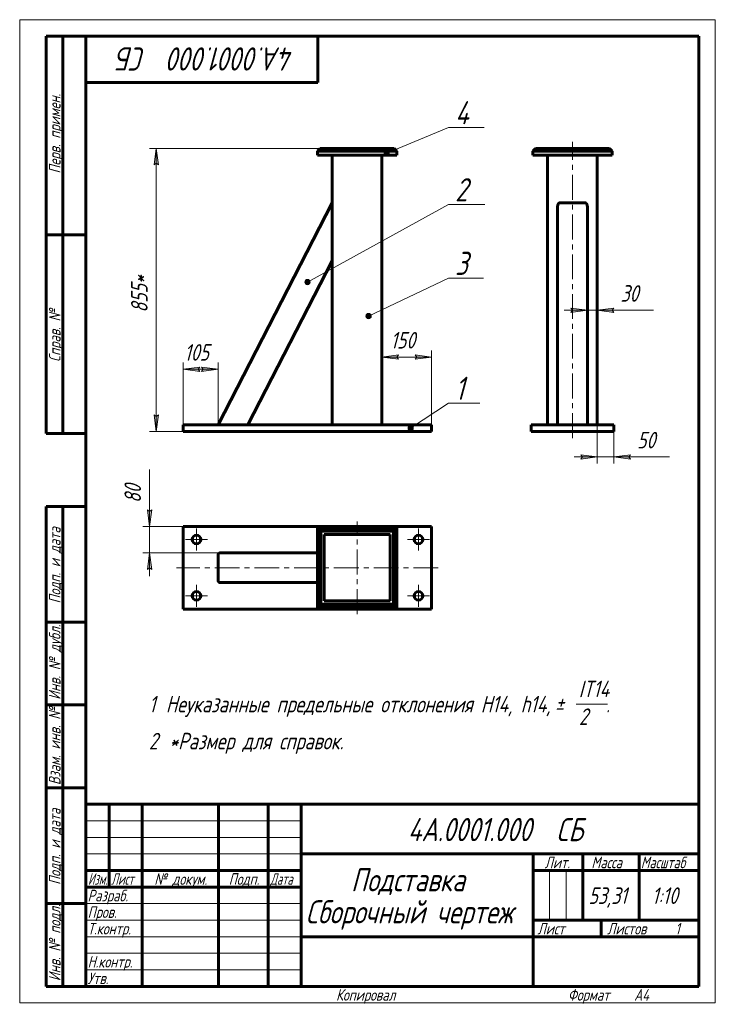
# Model space of a CAD drawing. Header units: millimetres. Extents: x 0 to 210, y 0 to 297.
import ezdxf

# ---------------------------------------------------------------- set-up
doc = ezdxf.new("R2010")
doc.units = ezdxf.units.MM
for name, pattern in [('K5LT_AXLED', [12, 7.5, -1.5, 1.5, -1.5]), ('K5LT_BASIC', [0]), ('K5LT_THIN', [0])]:
    doc.linetypes.add(name, pattern=pattern)
doc.layers.add('Системный слой', color=7, linetype='Continuous')
doc.layers.add('Системный слой (1)', color=7, linetype='Continuous', true_color=0x6c6c6c)
doc.styles.add('KDIMTEXTSTYLE', font='GOST_AU.SHX', dxfattribs={"width": 0.96, "oblique": 15, "height": 5})
doc.styles.add('KTEXTSTYLE', font='GOST_AU.SHX', dxfattribs={"width": 0.96, "height": 5})
doc.dimstyles.new('KDIMSTYLE (0.10)', dxfattribs={"dimtxt": 5, "dimasz": 1, "dimexe": 2, "dimexo": 0, "dimgap": 1, "dimtad": 1, "dimlfac": 10, "dimtxsty": 'KDIMTEXTSTYLE', "dimsah": 1, "dimcen": 0, "dimdle": 1, "dimadec": 0, "dimazin": 0, "dimtfac": 0.667, "dimtmove": 0, "dimatfit": 3, "dimfxl": 1, "dimtvp": 1, "dimtolj": 1, "dimtzin": 0, "dimarcsym": 0})

# ---------------------------------------------------------------- blocks, each defined once
blk = doc.blocks.new('D0')
at = {"layer": 'Системный слой (1)'}
for points in [[(41.21, 253.62), (41.87, 253.12), (41.21, 258.12), (40.56, 253.12)], [(41.21, 172.62), (41.87, 177.62), (41.21, 177.12), (40.56, 177.62)]]:
    blk.add_hatch(color=7, dxfattribs=at).paths.add_polyline_path(points)
at = {"layer": 'Системный слой (1)', "color": 7, "linetype": 'K5LT_THIN', "lineweight": 18}
for p, q in [((90.67, 258.12), (39.21, 258.12)), ((40.56, 253.12), (41.21, 258.12)), ((41.21, 258.12), (41.87, 253.12)), ((41.21, 253.62), (40.56, 253.12)), ((41.87, 253.12), (41.21, 253.62)), ((41.21, 172.62), (40.56, 177.62)), ((40.56, 177.62), (41.21, 177.12)), ((41.21, 177.12), (41.87, 177.62)), ((41.87, 177.62), (41.21, 172.62)), ((49.37, 172.62), (39.21, 172.62))]:
    blk.add_line(p, q, dxfattribs=at)
blk.add_wipeout([(40.21, 208.51), (32.83, 208.51), (32.83, 221.68), (40.21, 221.68)]).dxf.layer = 'Системный слой (1)'
blk.add_line((41.21, 258.12), (41.21, 172.62), dxfattribs=at)
at = {"layer": 'Системный слой (1)', "color": 7, "insert": (33.63, 208.51), "char_height": 5, "attachment_point": 1, "rotation": 90, "style": 'KTEXTSTYLE'}
blk.add_mtext('\\H5.0;\\W1.000;\\Q15;\\Q15;\\W0.965;855*', dxfattribs=at)
blk = doc.blocks.new('KDIMARROW_01')
at = {"layer": 'Системный слой'}
blk.add_hatch(color=0, dxfattribs=at).paths.add_polyline_path([(0, 0), (-5, 0.66), (-4.5, 0), (-5, -0.66)])
at = {"layer": 'Системный слой', "color": 0, "linetype": 'K5LT_THIN', "lineweight": 18}
for p, q in [((-4.5, 0), (-5, 0.66)), ((-5, 0.66), (0, 0)), ((0, 0), (-5, -0.66)), ((-5, -0.66), (-4.5, 0)), ((0, 0), (-1, 0))]:
    blk.add_line(p, q, dxfattribs=at)
blk = doc.blocks.new('D1')
at = {"layer": 'Системный слой (1)', "color": 7, "linetype": 'K5LT_THIN', "lineweight": 18}
for p, q in [((109.37, 174.62), (109.37, 197.08)), ((124.37, 174.62), (124.37, 197.08))]:
    blk.add_line(p, q, dxfattribs=at)
blk.add_wipeout([(111.93, 196.08), (111.93, 203.46), (121.42, 203.46), (121.42, 196.08)]).dxf.layer = 'Системный слой (1)'
at = {"layer": 'Системный слой (1)'}
for points in [[(109.37, 195.08), (114.37, 194.42), (113.87, 195.08), (114.37, 195.74)], [(119.37, 194.42), (124.37, 195.08), (119.37, 195.74), (119.87, 195.08)]]:
    blk.add_hatch(color=7, dxfattribs=at).paths.add_polyline_path(points)
at = {"layer": 'Системный слой (1)', "color": 7, "linetype": 'K5LT_THIN', "lineweight": 18}
for p, q in [((109.37, 195.08), (114.37, 195.74)), ((114.37, 194.42), (109.37, 195.08)), ((124.37, 195.08), (109.37, 195.08)), ((114.37, 195.74), (113.87, 195.08)), ((113.87, 195.08), (114.37, 194.42)), ((119.87, 195.08), (119.37, 195.74)), ((119.37, 195.74), (124.37, 195.08)), ((124.37, 195.08), (119.37, 194.42)), ((119.37, 194.42), (119.87, 195.08))]:
    blk.add_line(p, q, dxfattribs=at)
at = {"layer": 'Системный слой (1)', "color": 7, "insert": (111.93, 202.67), "char_height": 5, "attachment_point": 1, "style": 'KTEXTSTYLE'}
blk.add_mtext('\\H5.0;\\W1.000;\\Q15;\\Q15;\\W0.965;150', dxfattribs=at)
blk = doc.blocks.new('D2')
blk.add_wipeout([(49.68, 192.41), (49.68, 199.79), (59.18, 199.79), (59.18, 192.41)]).dxf.layer = 'Системный слой (1)'
at = {"layer": 'Системный слой (1)'}
for points in [[(49.37, 191.41), (54.37, 190.75), (53.87, 191.41), (54.37, 192.07)], [(54.89, 190.75), (59.89, 191.41), (54.89, 192.07), (55.39, 191.41)]]:
    blk.add_hatch(color=7, dxfattribs=at).paths.add_polyline_path(points)
at = {"layer": 'Системный слой (1)', "color": 7, "linetype": 'K5LT_THIN', "lineweight": 18}
for p, q in [((49.37, 174.62), (49.37, 193.41)), ((59.89, 174.62), (59.89, 193.41)), ((49.37, 191.41), (54.37, 192.07)), ((54.37, 190.75), (49.37, 191.41)), ((49.37, 191.41), (59.89, 191.41)), ((54.37, 192.07), (53.87, 191.41)), ((53.87, 191.41), (54.37, 190.75)), ((55.39, 191.41), (54.89, 192.07)), ((54.89, 192.07), (59.89, 191.41)), ((59.89, 191.41), (54.89, 190.75)), ((54.89, 190.75), (55.39, 191.41))]:
    blk.add_line(p, q, dxfattribs=at)
at = {"layer": 'Системный слой (1)', "color": 7, "insert": (49.68, 199), "char_height": 5, "attachment_point": 1, "style": 'KTEXTSTYLE'}
blk.add_mtext('\\H5.0;\\W1.000;\\Q15;\\Q15;\\W0.965;105', dxfattribs=at)
blk = doc.blocks.new('U0')
at = {"layer": 'Системный слой (1)'}
blk.add_hatch(color=7, dxfattribs=at).paths.add_polyline_path([(110.79, 255.92), (111.14, 256), (111.41, 256.22), (111.57, 256.54), (111.57, 256.9), (111.42, 257.22), (111.14, 257.44), (110.79, 257.52), (110.45, 257.44), (110.17, 257.22), (110.01, 256.9), (110.01, 256.55), (110.16, 256.23), (110.44, 256), (110.78, 255.92)])
at = {"layer": 'Системный слой (1)', "color": 7, "linetype": 'K5LT_THIN', "lineweight": 18}
for q in [(110.79, 256.72), (140.24, 264.4)]:
    blk.add_line((129.43, 264.4), q, dxfattribs=at)
blk.add_arc((110.79, 256.72), 0.8, 269.9999999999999, 269.999994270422, dxfattribs=at)
at = {"layer": 'Системный слой (1)', "color": 7, "insert": (131.43, 272.4), "char_height": 7, "attachment_point": 1, "style": 'KTEXTSTYLE'}
blk.add_mtext('\\H5.0;\\W1.000;\\Q15;\\Q15;\\W0.965;\\H7.00;{\\c16711680;4}', dxfattribs=at)
blk = doc.blocks.new('U1')
at = {"layer": 'Системный слой (1)'}
blk.add_hatch(color=7, dxfattribs=at).paths.add_polyline_path([(105.34, 206.69), (105.69, 206.77), (105.97, 206.99), (106.12, 207.31), (106.12, 207.67), (105.97, 207.99), (105.69, 208.21), (105.35, 208.29), (105, 208.21), (104.72, 207.99), (104.56, 207.67), (104.56, 207.32), (104.71, 207), (104.99, 206.77), (105.34, 206.69)])
at = {"layer": 'Системный слой (1)', "color": 7, "linetype": 'K5LT_THIN', "lineweight": 18}
for q in [(105.34, 207.49), (140.05, 218.89)]:
    blk.add_line((129.43, 218.89), q, dxfattribs=at)
blk.add_arc((105.34, 207.49), 0.8, 269.9999999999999, 269.999994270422, dxfattribs=at)
at = {"layer": 'Системный слой (1)', "color": 7, "insert": (131.43, 226.89), "char_height": 7, "attachment_point": 1, "style": 'KTEXTSTYLE'}
blk.add_mtext('\\H5.0;\\W1.000;\\Q15;\\Q15;\\W0.965;\\H7.00;{\\c16711680;3}', dxfattribs=at)
blk = doc.blocks.new('U2')
at = {"layer": 'Системный слой (1)'}
blk.add_hatch(color=7, dxfattribs=at).paths.add_polyline_path([(86.87, 216.94), (87.22, 217.02), (87.5, 217.24), (87.65, 217.56), (87.65, 217.91), (87.5, 218.23), (87.22, 218.46), (86.88, 218.54), (86.53, 218.46), (86.25, 218.24), (86.09, 217.92), (86.09, 217.57), (86.24, 217.24), (86.52, 217.02), (86.86, 216.94)])
at = {"layer": 'Системный слой (1)', "color": 7, "linetype": 'K5LT_THIN', "lineweight": 18}
for q in [(86.87, 217.74), (140.42, 241.13)]:
    blk.add_line((129.43, 241.13), q, dxfattribs=at)
blk.add_arc((86.87, 217.74), 0.8, 269.9999999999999, 269.999994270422, dxfattribs=at)
at = {"layer": 'Системный слой (1)', "color": 7, "insert": (131.43, 249.13), "char_height": 7, "attachment_point": 1, "style": 'KTEXTSTYLE'}
blk.add_mtext('\\H5.0;\\W1.000;\\Q15;\\Q15;\\W0.965;\\H7.00;{\\c16711680;2}', dxfattribs=at)
blk = doc.blocks.new('U3')
at = {"layer": 'Системный слой (1)'}
blk.add_hatch(color=7, dxfattribs=at).paths.add_polyline_path([(118.03, 172.82), (118.37, 172.9), (118.65, 173.12), (118.81, 173.44), (118.81, 173.8), (118.65, 174.12), (118.38, 174.34), (118.03, 174.42), (117.68, 174.34), (117.4, 174.12), (117.25, 173.8), (117.25, 173.45), (117.4, 173.13), (117.67, 172.9), (118.02, 172.82)])
at = {"layer": 'Системный слой (1)', "color": 7, "linetype": 'K5LT_THIN', "lineweight": 18}
for q in [(118.03, 173.62), (138.94, 181.16)]:
    blk.add_line((129.43, 181.16), q, dxfattribs=at)
blk.add_arc((118.03, 173.62), 0.8, 269.9999999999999, 269.999994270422, dxfattribs=at)
at = {"layer": 'Системный слой (1)', "color": 7, "insert": (131.43, 189.16), "char_height": 7, "attachment_point": 1, "style": 'KTEXTSTYLE'}
blk.add_mtext('\\H5.0;\\W1.000;\\Q15;\\Q15;\\W0.965;\\H7.00;{\\c16711680;1}', dxfattribs=at)
blk = doc.blocks.new('D3')
at = {"layer": 'Системный слой (1)'}
for points in [[(166.38, 208.56), (171.38, 209.22), (166.38, 209.88), (166.88, 209.22)], [(174.38, 209.22), (179.38, 208.56), (178.88, 209.22), (179.38, 209.88)]]:
    blk.add_hatch(color=7, dxfattribs=at).paths.add_polyline_path(points)
at = {"layer": 'Системный слой (1)', "color": 7, "linetype": 'K5LT_THIN', "lineweight": 18}
for p, q in [((171.38, 240.36), (171.38, 207.22)), ((174.38, 174.62), (174.38, 211.22)), ((171.38, 209.22), (164.38, 209.22)), ((171.38, 209.22), (166.38, 209.88)), ((166.38, 209.88), (166.88, 209.22)), ((166.88, 209.22), (166.38, 208.56)), ((166.38, 208.56), (171.38, 209.22)), ((174.38, 209.22), (171.38, 209.22)), ((179.38, 209.88), (174.38, 209.22)), ((174.38, 209.22), (179.38, 208.56)), ((174.38, 209.22), (179.39, 209.22)), ((178.88, 209.22), (179.38, 209.88)), ((179.38, 208.56), (178.88, 209.22))]:
    blk.add_line(p, q, dxfattribs=at)
blk.add_wipeout([(181.39, 210.22), (181.39, 217.6), (188.98, 217.6), (188.98, 210.22)]).dxf.layer = 'Системный слой (1)'
for p, q in [((174.38, 209.22), (181.38, 209.22)), ((179.39, 209.22), (191.3, 209.22))]:
    blk.add_line(p, q, dxfattribs=at)
at = {"layer": 'Системный слой (1)', "color": 7, "insert": (181.39, 216.81), "char_height": 5, "attachment_point": 1, "style": 'KTEXTSTYLE'}
blk.add_mtext('\\H5.0;\\W1.000;\\Q15;\\Q15;\\W0.965;30', dxfattribs=at)
blk = doc.blocks.new('D4')
at = {"layer": 'Системный слой (1)'}
for points in [[(169.38, 164.26), (174.38, 164.92), (169.38, 165.57), (169.88, 164.92)], [(179.38, 164.92), (184.38, 164.26), (183.88, 164.92), (184.38, 165.57)]]:
    blk.add_hatch(color=7, dxfattribs=at).paths.add_polyline_path(points)
at = {"layer": 'Системный слой (1)', "color": 7, "linetype": 'K5LT_THIN', "lineweight": 18}
for p, q in [((174.38, 174.62), (174.38, 162.92)), ((179.38, 172.62), (179.38, 162.92)), ((174.38, 164.92), (167.38, 164.92)), ((174.38, 164.92), (169.38, 165.57)), ((169.38, 165.57), (169.88, 164.92)), ((169.88, 164.92), (169.38, 164.26)), ((169.38, 164.26), (174.38, 164.92)), ((179.38, 164.92), (174.38, 164.92)), ((184.38, 165.57), (179.38, 164.92)), ((179.38, 164.92), (184.38, 164.26)), ((179.38, 164.92), (184.38, 164.92)), ((183.88, 164.92), (184.38, 165.57)), ((184.38, 164.26), (183.88, 164.92))]:
    blk.add_line(p, q, dxfattribs=at)
blk.add_wipeout([(186.38, 165.92), (186.38, 173.3), (193.85, 173.3), (193.85, 165.92)]).dxf.layer = 'Системный слой (1)'
for p, q in [((179.38, 164.92), (186.38, 164.92)), ((184.38, 164.92), (196.16, 164.92))]:
    blk.add_line(p, q, dxfattribs=at)
at = {"layer": 'Системный слой (1)', "color": 7, "insert": (186.38, 172.5), "char_height": 5, "attachment_point": 1, "style": 'KTEXTSTYLE'}
blk.add_mtext('\\H5.0;\\W1.000;\\Q15;\\Q15;\\W0.965;50', dxfattribs=at)
blk = doc.blocks.new('D5')
at = {"layer": 'Системный слой (1)'}
for points in [[(38.56, 148.96), (39.21, 143.96), (39.87, 148.96), (39.21, 148.46)], [(39.21, 131.46), (39.87, 130.96), (39.21, 135.96), (38.56, 130.96)]]:
    blk.add_hatch(color=7, dxfattribs=at).paths.add_polyline_path(points)
at = {"layer": 'Системный слой (1)', "color": 7, "linetype": 'K5LT_THIN', "lineweight": 18}
for p, q in [((39.21, 148.46), (38.56, 148.96)), ((38.56, 148.96), (39.21, 143.96)), ((39.21, 143.96), (39.87, 148.96)), ((39.87, 148.96), (39.21, 148.46)), ((39.21, 143.96), (39.21, 148.96)), ((49.37, 143.96), (37.21, 143.96)), ((39.21, 135.96), (39.21, 143.96)), ((60.56, 135.96), (37.21, 135.96)), ((39.21, 135.96), (38.56, 130.96)), ((39.87, 130.96), (39.21, 135.96)), ((39.21, 135.96), (39.21, 128.96)), ((38.56, 130.96), (39.21, 131.46)), ((39.21, 131.46), (39.87, 130.96))]:
    blk.add_line(p, q, dxfattribs=at)
blk.add_wipeout([(38.21, 151), (30.83, 151), (30.83, 158.84), (38.21, 158.84)]).dxf.layer = 'Системный слой (1)'
for p, q in [((39.21, 149), (39.21, 161.17)), ((39.21, 143.96), (39.21, 150.96))]:
    blk.add_line(p, q, dxfattribs=at)
at = {"layer": 'Системный слой (1)', "color": 7, "insert": (31.63, 151), "char_height": 5, "attachment_point": 1, "rotation": 90, "style": 'KTEXTSTYLE'}
blk.add_mtext('\\H5.0;\\W1.000;\\Q15;\\Q15;\\W0.965;80', dxfattribs=at)
blk = doc.blocks.new('U4')
at = {"layer": 'Системный слой (1)', "color": 30, "linetype": 'K5LT_AXLED', "lineweight": 18, "true_color": 0xff8000}
for q in [(53.37, 143.26), (50.07, 139.96), (53.37, 136.66), (56.67, 139.96)]:
    blk.add_line((53.37, 139.96), q, dxfattribs=at)
blk = doc.blocks.new('U5')
at = {"layer": 'Системный слой (1)', "color": 30, "linetype": 'K5LT_AXLED', "lineweight": 18, "true_color": 0xff8000}
for q in [(120.37, 143.26), (117.07, 139.96), (120.37, 136.66), (123.67, 139.96)]:
    blk.add_line((120.37, 139.96), q, dxfattribs=at)
blk = doc.blocks.new('U6')
at = {"layer": 'Системный слой (1)', "color": 30, "linetype": 'K5LT_AXLED', "lineweight": 18, "true_color": 0xff8000}
for q in [(53.37, 126.26), (50.07, 122.96), (53.37, 119.66), (56.67, 122.96)]:
    blk.add_line((53.37, 122.96), q, dxfattribs=at)
blk = doc.blocks.new('U7')
at = {"layer": 'Системный слой (1)', "color": 30, "linetype": 'K5LT_AXLED', "lineweight": 18, "true_color": 0xff8000}
for q in [(120.37, 126.26), (117.07, 122.96), (120.37, 119.66), (123.67, 122.96)]:
    blk.add_line((120.37, 122.96), q, dxfattribs=at)
blk = doc.blocks.new('U8')
at = {"color": 7, "linetype": 'K5LT_THIN', "lineweight": 18}
for p, q in [((0, 0), (0, 297)), ((0, 297), (210, 297)), ((210, 297), (210, 0)), ((20, 55), (85, 55)), ((20, 50), (85, 50)), ((20, 45), (85, 45)), ((159.96, 25), (159.96, 40)), ((164.98, 25), (164.98, 40)), ((20, 30), (85, 30)), ((20, 25), (85, 25)), ((20, 20), (85, 20)), ((20, 15), (85, 15)), ((20, 10), (85, 10)), ((210, 0), (0, 0))]:
    blk.add_line(p, q, dxfattribs=at)
at = {"color": 150, "linetype": 'K5LT_BASIC', "lineweight": 60, "true_color": 0x0080ff}
for p, q in [((8, 172), (8, 292)), ((20, 292), (8, 292)), ((13, 172), (13, 292)), ((20, 5), (20, 292)), ((20, 292), (205, 292)), ((90, 292), (90, 278)), ((205, 292), (205, 5)), ((90, 278), (20, 278)), ((20, 232), (8, 232)), ((20, 172), (8, 172)), ((8, 5), (8, 150)), ((20, 150), (8, 150)), ((13, 5), (13, 150)), ((20, 115), (8, 115)), ((20, 90), (8, 90)), ((20, 65), (8, 65)), ((20, 60), (205, 60)), ((20, 5), (20, 60)), ((27, 35), (27, 60)), ((37, 5), (37, 60)), ((60, 5), (60, 60)), ((75, 5), (75, 60)), ((85, 5), (85, 60)), ((85, 45), (205, 45)), ((155, 5), (155, 45)), ((170, 25), (170, 45)), ((187, 25), (187, 45)), ((20, 40), (85, 40)), ((155, 40), (170, 40)), ((170, 40), (205, 40)), ((20, 35), (85, 35)), ((20, 30), (8, 30)), ((155, 25), (205, 25)), ((175.57, 20), (175.57, 25)), ((85, 20), (155, 20)), ((155, 20), (205, 20)), ((20, 5), (8, 5)), ((205, 5), (20, 5))]:
    blk.add_line(p, q, dxfattribs=at)
at = {"color": 7, "attachment_point": 1, "style": 'KTEXTSTYLE'}
for s, insert, char_height, rotation in [('\\H5.0;\\W1.000;\\Q15;\\Q15;\\W0.965;\\H7.00;СБ', (38.03, 281.64), 7, 180), ('\\H5.0;\\W1.000;\\Q15;\\Q15;\\W0.965;\\H7.00;4А.0001.000', (82.85, 281.64), 7, 180), ('\\H5.0;\\W1.000;\\Q15;\\Q15;\\W0.965;\\H3.50;Перв. примен.', (8.82, 250.52), 3.5, 90), ('\\H5.0;\\W1.000;\\Q15;\\Q15;\\W0.965;\\H7.00; ', (40.99, 281.64), 7, 180), ('\\H5.0;\\W1.000;\\Q15;\\Q15;\\W0.965;\\H3.50;Справ. №', (8.82, 193.63), 3.5, 90), ('\\H5.0;\\W1.000;\\Q15;\\Q15;\\W0.965;\\H3.50;Подп. и дата', (8.82, 120.66), 3.5, 90), ('\\H5.0;\\W1.000;\\Q15;\\Q15;\\W0.965;\\H3.50;Инв. № дубл.', (8.82, 91.57), 3.5, 90), ('\\H5.0;\\W1.000;\\Q15;\\Q15;\\W0.965;\\H3.50;Взам. инв. №', (8.82, 65.8), 3.5, 90), ('\\H5.0;\\W1.000;\\Q15;\\Q15;\\W0.965;\\H3.50;Подп. и дата', (8.82, 35.66), 3.5, 90), ('\\H5.0;\\W1.000;\\Q15;\\Q15;\\W0.965;\\H3.50;Инв. № подл.', (8.82, 6.57), 3.5, 90)]:
    blk.add_mtext(s, dxfattribs=dict(at, insert=insert, char_height=char_height, rotation=rotation))
for s, insert, char_height in [('\\H5.0;\\W1.000;\\Q15;\\Q15;\\W0.965;\\H7.00;4А.0001.000', (117.15, 55.86), 7), ('\\H5.0;\\W1.000;\\Q15;\\Q15;\\W0.965;\\H7.00; ', (159.01, 55.86), 7), ('\\H5.0;\\W1.000;\\Q15;\\Q15;\\W0.965;\\H7.00;СБ', (161.97, 55.86), 7), ('\\H5.0;\\W1.000;\\Q15;\\Q15;\\W0.965;\\H3.50;Лит.', (158.47, 44.18), 3.5), ('\\H5.0;\\W1.000;\\Q15;\\Q15;\\W0.965;\\H3.50;Масса', (172.58, 44.18), 3.5), ('\\H5.0;\\W1.000;\\Q15;\\Q15;\\W0.930;\\H3.50;Масштаб', (187.52, 44.18), 3.5), ('\\H5.0;\\W1.000;\\Q15;\\Q15;\\W0.784;\\H3.50;Изм.', (20.62, 39.18), 3.5), ('\\H5.0;\\W1.000;\\Q15;\\Q15;\\W0.799;\\H3.50;Лист', (27.61, 39.18), 3.5), ('\\H5.0;\\W1.000;\\Q15;\\Q15;\\W0.965;\\H3.50;№ докум.', (40.63, 39.18), 3.5), ('\\H5.0;\\W1.000;\\Q15;\\Q15;\\W0.965;\\H3.50;Подп.', (63.1, 39.18), 3.5), ('\\H5.0;\\W1.000;\\Q15;\\Q15;\\W0.799;\\H3.50;Дата', (75.61, 39.18), 3.5), ('\\H5.0;\\W1.000;\\Q15;\\Q15;\\W0.965;\\H7.00;Подставка', (100.02, 40.69), 7), ('\\H5.0;\\W1.000;\\Q15;\\Q15;\\W0.965;\\H3.50;Разраб.', (20.5, 34.18), 3.5), ('\\H5.0;\\W1.000;\\Q15;\\Q15;\\W0.965;53,31', (171.7, 34.9), 5), ('\\H5.0;\\W1.000;\\Q15;\\Q15;\\W0.965;{\\c16711680;1:10}', (190.86, 34.9), 5), ('\\H5.0;\\W1.000;\\Q15;\\Q15;\\W0.965;\\H7.00;Сборочный чертеж', (86.31, 31.02), 7), ('\\H5.0;\\W1.000;\\Q15;\\Q15;\\W0.965;\\H3.50;Пров.', (20.5, 29.18), 3.5), ('\\H5.0;\\W1.000;\\Q15;\\Q15;\\W0.965;\\H3.50;Т.контр.', (20.5, 24.18), 3.5), ('\\H5.0;\\W1.000;\\Q15;\\Q15;\\W0.965;\\H3.50;Лист', (156.32, 24.18), 3.5), ('\\H5.0;\\W1.000;\\Q15;\\Q15;\\W0.965;\\H3.50;Листов', (177.36, 24.18), 3.5), ('\\H5.0;\\W1.000;\\Q15;\\Q15;\\W0.965;\\H3.50;1', (197.91, 24.18), 3.5), ('\\H5.0;\\W1.000;\\Q15;\\Q15;\\W0.965;\\H3.50;Н.контр.', (20.5, 14.18), 3.5), ('\\H5.0;\\W1.000;\\Q15;\\Q15;\\W0.965;\\H3.50;Утв.', (20.5, 9.18), 3.5), ('\\H5.0;\\W1.000;\\Q15;\\Q15;\\W0.965;\\H3.50;Копировал', (95.5, 4.18), 3.5), ('\\H5.0;\\W1.000;\\Q15;\\Q15;\\W0.965;\\H3.50;Формат', (165.5, 4.18), 3.5), ('\\H5.0;\\W1.000;\\Q15;\\Q15;\\W0.965;\\H3.50;A4', (185.5, 4.18), 3.5)]:
    blk.add_mtext(s, dxfattribs=dict(at, insert=insert, char_height=char_height))
blk = doc.blocks.new('U9')
at = {"color": 7, "linetype": 'K5LT_THIN', "lineweight": 18}
blk.add_line((168.03, 90.26), (177.42, 90.26), dxfattribs=at)
at = {"color": 7, "char_height": 5, "attachment_point": 1, "style": 'KTEXTSTYLE'}
for s, insert in [('\\H5.0;\\W1.000;\\Q15;\\Q15;\\W0.965;IT14', (168.79, 97.35)), ('\\H5.0;\\W1.000;\\Q15;\\Q15;\\W0.965;1', (39, 92.76)), ('\\H5.0;\\W1.000;\\Q15;\\Q15;\\W0.965;Неуказанные предельные отклонения H14, h14, ', (44.12, 92.76)), ('\\H5.0;\\W1.000;\\Q15;\\Q15;\\W0.965;±', (161.59, 92.76)), ('\\H5.0;\\W1.000;\\Q15;\\Q15;\\W0.965; ', (164.5, 92.76)), ('\\H5.0;\\W1.000;\\Q15;\\Q15;\\W0.965;2', (168.85, 88.97)), ('\\H5.0;\\W1.000;\\Q15;\\Q15;\\W0.965;.', (177.01, 92.76)), ('\\H5.0;\\W1.000;\\Q15;\\Q15;\\W0.965;2', (39, 81.59)), ('\\H5.0;\\W1.000;\\Q15;\\Q15;\\W0.965;*Размер для справок.', (45.17, 81.59))]:
    blk.add_mtext(s, dxfattribs=dict(at, insert=insert))

msp = doc.modelspace()

# ---------------------------------------------------------------- linework, layer by layer
at = {"layer": 'Системный слой (1)', "color": 150, "linetype": 'K5LT_BASIC', "lineweight": 60, "true_color": 0x0080ff}
for p, q in [((90.6714, 258.1205), (89.8714, 257.3205)), ((113.8714, 257.3205), (89.8714, 257.3205)), ((89.8714, 257.3205), (89.8714, 256.1205)), ((113.8714, 256.1205), (89.8714, 256.1205)), ((90.6714, 258.1205), (113.0714, 258.1205)), ((94.3714, 256.1205), (94.3714, 174.6205)), ((109.3714, 256.1205), (109.3714, 174.6205)), ((113.8714, 257.3205), (113.0714, 258.1205)), ((113.8714, 257.3205), (113.8714, 256.1205)), ((155.6842, 258.1205), (154.8842, 257.3205)), ((178.8842, 257.3205), (154.8842, 257.3205)), ((154.8842, 257.3205), (154.8842, 256.1205)), ((154.8842, 256.1205), (178.8842, 256.1205)), ((155.6842, 258.1205), (178.0842, 258.1205)), ((159.3842, 256.1205), (159.3842, 174.6205)), ((174.3842, 256.1205), (174.3842, 174.6205)), ((178.0842, 258.1205), (178.8842, 257.3205)), ((178.8842, 257.3205), (178.8842, 256.1205)), ((59.8874, 174.6205), (94.3714, 241.6728)), ((170.7842, 241.6728), (162.9842, 241.6728)), ((162.3842, 174.6205), (162.3842, 240.3608)), ((171.3842, 174.6205), (171.3842, 240.3608)), ((68.8833, 174.6205), (94.3714, 224.1806)), ((49.3714, 174.6205), (124.3714, 174.6205)), ((49.3714, 174.6205), (49.3714, 172.6205)), ((49.3714, 172.6205), (124.3714, 172.6205)), ((124.3714, 174.6205), (124.3714, 172.6205)), ((154.3842, 174.6205), (154.3842, 172.6205)), ((154.3842, 174.6205), (179.3842, 174.6205)), ((154.3842, 172.6205), (179.3842, 172.6205)), ((179.3842, 174.6205), (179.3842, 172.6205)), ((124.3714, 143.9615), (49.3714, 143.9615)), ((49.3714, 143.9615), (49.3714, 118.9615)), ((90.6714, 142.6615), (89.8714, 143.4615)), ((89.8714, 119.4615), (89.8714, 143.4615)), ((89.8714, 143.4615), (113.8714, 143.4615)), ((113.8714, 143.4615), (113.0714, 142.6615)), ((113.8714, 143.4615), (113.8714, 119.4615)), ((124.3714, 118.9615), (124.3714, 143.9615)), ((90.6714, 142.6615), (90.6714, 120.2615)), ((113.0714, 142.6615), (90.6714, 142.6615)), ((112.8714, 142.4615), (90.8714, 142.4615)), ((90.8714, 142.4615), (90.8714, 120.4615)), ((91.8714, 141.4615), (91.8714, 121.4615)), ((111.8714, 141.4615), (91.8714, 141.4615)), ((111.8714, 121.4615), (111.8714, 141.4615)), ((112.8714, 120.4615), (112.8714, 142.4615)), ((113.0714, 120.2615), (113.0714, 142.6615)), ((59.8874, 127.5615), (59.8874, 135.3615)), ((60.5621, 135.9615), (89.8714, 135.9615)), ((60.5621, 126.9615), (89.8714, 126.9615)), ((90.6714, 120.2615), (89.8714, 119.4615)), ((113.8714, 119.4615), (89.8714, 119.4615)), ((90.6714, 120.2615), (113.0714, 120.2615)), ((90.8714, 120.4615), (112.8714, 120.4615)), ((91.8714, 121.4615), (111.8714, 121.4615)), ((113.8714, 119.4615), (113.0714, 120.2615)), ((49.3714, 118.9615), (124.3714, 118.9615))]:
    msp.add_line(p, q, dxfattribs=at)
at = {"layer": 'Системный слой (1)', "color": 30, "linetype": 'K5LT_AXLED', "lineweight": 18, "true_color": 0xff8000}
msp.add_line((101.8714, 117.4615), (101.8714, 145.4615), dxfattribs=at)
at = {"layer": 'Системный слой (1)', "color": 150, "linetype": 'K5LT_BASIC', "lineweight": 60, "true_color": 0x0080ff}
for centre in [(120.3714, 139.9615), (53.3714, 122.9615), (120.3714, 122.9615)]:
    msp.add_circle(centre, 1.3, dxfattribs=at)

# ---------------------------------------------------------------- block references
msp.add_blockref('U9', (0, 0))
at = {"layer": 'Системный слой (1)'}
for name in ['U0', 'U1', 'U5', 'U6', 'U7']:
    msp.add_blockref(name, (0, 0), dxfattribs=at)

# ---------------------------------------------------------------- next in the draw order: dimensions: what is measured, and where the dimension line sits
at = {"layer": 'Системный слой (1)', "color": 7}
for base, p1, p2, override, picture, middle in [((41.215, 258.1205), (49.3714, 172.6205), (90.6714, 258.1205), {"dimexo": 0, "dimpost": '\\H5.0;\\W0.965;\\Q15;<>\\H5.0;\\W0.965;\\Q15;\\Q15;*', "dimblk1": 'KDIMARROW_01', "dimblk2": 'KDIMARROW_01', "dimse1": 0, "dimse2": 0, "dimclrt": 7, "dimtol": 1, "dimtp": 0, "dimtm": 0, "dimtdec": 5, "dimtolj": 1}, 'D0', (41.215, 215.3705)), ((39.215, 135.9615), (49.3714, 143.9615), (60.5621, 135.9615), {"dimexo": 0, "dimtoh": 1, "dimpost": '\\H5.0;\\W0.965;\\Q15;<>', "dimblk1": 'KDIMARROW_01', "dimblk2": 'KDIMARROW_01', "dimse1": 0, "dimse2": 0, "dimclrt": 7, "dimtol": 1, "dimtp": 0, "dimtm": 0, "dimtdec": 5, "dimtmove": 1, "dimtolj": 1}, 'D5', (39.215, 155.0865))]:
    dim = msp.add_linear_dim(base=base, p1=p1, p2=p2, dimstyle='KDIMSTYLE (0.10)', override=override, dxfattribs=at)
    dim.commit()
    dim.dimension.update_dxf_attribs({"geometry": picture, "text_midpoint": middle, "dimtype": 160})
for base, p1, p2, override, picture, middle in [((174.3842, 209.2178), (171.3842, 240.3608), (174.3842, 174.6205), {"dimexo": 0, "dimtoh": 1, "dimpost": '\\H5.0;\\W0.965;\\Q15;<>', "dimblk1": 'KDIMARROW_01', "dimblk2": 'KDIMARROW_01', "dimse1": 0, "dimse2": 0, "dimclrt": 7, "dimtol": 1, "dimtp": 0, "dimtm": 0, "dimtdec": 5, "dimtmove": 1, "dimtolj": 1}, 'D3', (185.3469, 209.2178)), ((124.3714157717, 195.0791615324), (109.3714157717, 174.6204553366), (124.3714157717, 174.6204553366), {"dimexo": 0, "dimpost": '\\H5.0;\\W0.965;\\Q15;<>', "dimblk1": 'KDIMARROW_01', "dimblk2": 'KDIMARROW_01', "dimse1": 0, "dimse2": 0, "dimclrt": 7, "dimtol": 1, "dimtp": 0, "dimtm": 0, "dimtdec": 5, "dimtolj": 1}, 'D1', (116.8714157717, 195.0791615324))]:
    dim = msp.add_linear_dim(base=base, p1=p1, p2=p2, angle=90, dimstyle='KDIMSTYLE (0.10)', override=override, dxfattribs=at)
    dim.commit()
    dim.dimension.update_dxf_attribs({"geometry": picture, "text_midpoint": middle, "dimtype": 160})

# ---------------------------------------------------------------- next in the draw order: linework, layer by layer
at = {"layer": 'Системный слой (1)', "color": 30, "linetype": 'K5LT_AXLED', "lineweight": 18, "true_color": 0xff8000}
msp.add_line((126.3714, 131.4615), (47.3714, 131.4615), dxfattribs=at)
at = {"layer": 'Системный слой (1)', "color": 150, "linetype": 'K5LT_BASIC', "lineweight": 60, "true_color": 0x0080ff}
msp.add_circle((53.3714, 139.9615), 1.3, dxfattribs=at)
for points in [[(162.9842, 241.6728), (162.6327, 241.6728), (162.3842, 241.1293), (162.3842, 240.3608)], [(171.3842, 240.3608), (171.3842, 241.1293), (171.1356, 241.6728), (170.7842, 241.6728)], [(60.5621, 135.9615), (60.1668, 135.9615), (59.8874, 135.713), (59.8874, 135.3615)], [(59.8874, 127.5615), (59.8874, 127.21), (60.1668, 126.9615), (60.5621, 126.9615)]]:
    msp.add_rational_spline(points, [1, 0.804737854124, 0.804737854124, 1], degree=3, dxfattribs=at)

# ---------------------------------------------------------------- next in the draw order: block references
at = {"layer": 'Системный слой (1)'}
for name in ['U2', 'U3', 'U4']:
    msp.add_blockref(name, (0, 0), dxfattribs=at)

# ---------------------------------------------------------------- next in the draw order: dimensions: what is measured, and where the dimension line sits
at = {"layer": 'Системный слой (1)', "color": 7}
for base, p1, p2, override, picture, middle in [((49.3714157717, 191.4118281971), (59.887375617, 174.6204553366), (49.3714157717, 174.6204553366), {"dimexo": 0, "dimpost": '\\H5.0;\\W0.965;\\Q15;<>', "dimblk1": 'KDIMARROW_01', "dimblk2": 'KDIMARROW_01', "dimse1": 0, "dimse2": 0, "dimclrt": 7, "dimtol": 1, "dimtp": 0, "dimtm": 0, "dimtdec": 5, "dimtolj": 1}, 'D2', (54.6293956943, 191.4118281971)), ((179.3842, 164.9166), (174.3842, 174.6205), (179.3842, 172.6205), {"dimexo": 0, "dimtoh": 1, "dimpost": '\\H5.0;\\W0.965;\\Q15;<>', "dimblk1": 'KDIMARROW_01', "dimblk2": 'KDIMARROW_01', "dimse1": 0, "dimse2": 0, "dimclrt": 7, "dimtol": 1, "dimtp": 0, "dimtm": 0, "dimtdec": 5, "dimtmove": 1, "dimtolj": 1}, 'D4', (190.2707, 164.9166))]:
    dim = msp.add_linear_dim(base=base, p1=p1, p2=p2, angle=90, dimstyle='KDIMSTYLE (0.10)', override=override, dxfattribs=at)
    dim.commit()
    dim.dimension.update_dxf_attribs({"geometry": picture, "text_midpoint": middle, "dimtype": 160})

# ---------------------------------------------------------------- next in the draw order: linework, layer by layer
at = {"layer": 'Системный слой (1)', "color": 30, "linetype": 'K5LT_AXLED', "lineweight": 18, "true_color": 0xff8000}
msp.add_line((166.8842, 170.6205), (166.8842, 260.1205), dxfattribs=at)

# ---------------------------------------------------------------- next in the draw order: block references
msp.add_blockref('U8', (0, 0))

doc.saveas('drawing.dxf')
